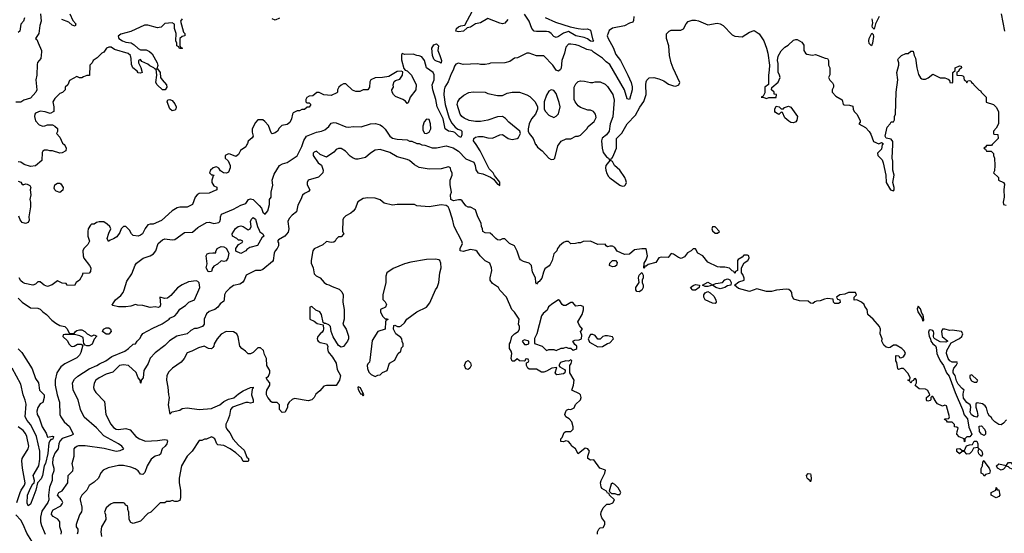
# Model space of a CAD drawing. Header units: inches. Extents: x 2380053 to 2584298, y 380219 to 546618.
# Tile 208 of 256: x 2468421 to 2476476, y 476817 to 481023. Entities that reach past the tile are written whole.
import ezdxf

# ---------------------------------------------------------------- set-up
doc = ezdxf.new("R2010")
doc.units = ezdxf.units.IN
doc.header["$MEASUREMENT"] = 0
for name, color, linetype in [('C4467', 7, 'Continuous'), ('C4468', 7, 'Continuous'), ('C4477', 7, 'Continuous'), ('C4478', 7, 'Continuous')]:
    doc.layers.add(name, color=color, linetype=linetype)

msp = doc.modelspace()

# ---------------------------------------------------------------- linework, layer by layer
at = {"layer": 'C4467', "color": 2}
for points, elevation in [([(2468784.4, 480000), (2468793.4, 479990), (2468800.7, 479970), (2468798.8, 479950), (2468770, 479933.2), (2468749.3, 479929.3), (2468688.4, 479948.4), (2468668.9, 479948.9), (2468650, 479955.3), (2468625.4, 479954.6), (2468610, 479946), (2468605.4, 479934.6), (2468602, 479870), (2468550, 479826), (2468510, 479821.2), (2468458, 479838), (2468430, 479855.3), (2468410, 479858)], 38), ([(2470000, 479808), (2469982, 479790), (2469974, 479770), (2469990, 479754), (2470000, 479752.2)], 42), ([(2470000, 479732.4), (2469992, 479710), (2469992, 479690), (2470000, 479677.6)], 42), ([(2468410, 479702), (2468430, 479692), (2468438, 479678), (2468450, 479671.3), (2468470, 479678), (2468483.1, 479676.9), (2468505.4, 479665.4), (2468511.3, 479650), (2468506, 479630), (2468511.3, 479590), (2468504.7, 479550), (2468511.1, 479528.9), (2468511.1, 479491.1), (2468494.8, 479410), (2468498, 479382), (2468490, 479362), (2468470, 479354), (2468442.7, 479362.7), (2468424.7, 479384.7), (2468413.6, 479413.6)], 38), ([(2470000, 479615.1), (2469970, 479602), (2469890, 479599), (2469872, 479590), (2469856, 479570), (2469834, 479510), (2469790, 479488.7), (2469730, 479488.7), (2469710, 479482), (2469670, 479458), (2469581, 479379), (2469514, 479350), (2469490, 479349), (2469470, 479342), (2469447.5, 479312.5), (2469424.7, 479270), (2469410, 479259), (2469390, 479249.3), (2469350, 479255.3), (2469335.3, 479270), (2469319.1, 479299.1), (2469290, 479329.2), (2469270, 479329), (2469251, 479310), (2469239.8, 479280.2), (2469216, 479244), (2469190, 479228.7), (2469161, 479219), (2469148, 479208), (2469138, 479230), (2469150, 479274), (2469168, 479310), (2469158, 479330), (2469138, 479350), (2469110, 479368), (2469071.6, 479368.4), (2469050, 479362), (2469030, 479348), (2469010, 479348), (2468999.6, 479340.4), (2468982, 479310), (2468978, 479290), (2468978, 479250), (2468991.6, 479208.4), (2468978.8, 479181.2), (2468944.7, 479150), (2468938.8, 479130), (2468940.7, 479090), (2468946.8, 479070), (2468992, 479010), (2469002, 478990), (2468999.6, 478960.4), (2468990, 478948), (2468934, 478946), (2468934, 478934), (2468911, 478889), (2468882, 478870), (2468870, 478846), (2468808.4, 478848.4), (2468802, 478862), (2468770, 478866), (2468730, 478886), (2468687.5, 478852.5), (2468650, 478839.3), (2468622, 478850), (2468590, 478875.3), (2468570, 478875.3), (2468550, 478858), (2468530, 478848.7), (2468463.1, 478863.1), (2468446, 478870), (2468430, 478886), (2468418, 478910)], 42), ([(2468759.3, 476810), (2468762.4, 476830), (2468750.6, 476870), (2468750.5, 476910.5), (2468732.8, 476932.8), (2468694.4, 476954.4), (2468682.8, 476970), (2468684, 476990), (2468696, 477010), (2468757.3, 477042.7), (2468770, 477058), (2468773.4, 477070), (2468764, 477090), (2468731.3, 477130), (2468742, 477150), (2468770, 477165.2), (2468814.8, 477230), (2468818, 477290), (2468856, 477330), (2468858.8, 477350), (2468851.3, 477390), (2468866.8, 477450), (2468867.3, 477510), (2468876.8, 477523.2), (2468888.4, 477531.6), (2468904.9, 477535.1), (2468955.8, 477535.8), (2469113.4, 477513.4), (2469210, 477489.3), (2469243.5, 477496.5), (2469272, 477510), (2469256, 477530), (2469231, 477550), (2469110, 477615.5), (2469050, 477680.7), (2468948.5, 477768.5), (2468918.8, 477830), (2468899.1, 477910), (2468859.1, 477990), (2468854, 478050), (2468870, 478079), (2468896.7, 478103.3), (2468990, 478162.7), (2469052, 478190), (2469073.7, 478206.3), (2469124.7, 478230), (2469174.9, 478265.1), (2469282, 478310), (2469312, 478330), (2469350, 478366), (2469370, 478368), (2469382, 478390), (2469406, 478414), (2469411.3, 478430), (2469430, 478454), (2469510, 478497.2), (2469587.7, 478532.3), (2469644.7, 478570), (2469650, 478578), (2469690, 478599), (2469710, 478619), (2469730, 478652.7), (2469778.7, 478681.3), (2469806, 478710), (2469851.3, 478730), (2469895.5, 478830), (2469888.6, 478868.6), (2469879.9, 478879.9), (2469864.4, 478884.4), (2469803.2, 478876.8), (2469749.1, 478850.9), (2469713.6, 478826.4), (2469656.5, 478763.5), (2469630, 478742.8), (2469610, 478738.8), (2469569.1, 478750.9), (2469572.9, 478687.1), (2469568.7, 478671.3), (2469554.6, 478665.4), (2469530, 478671), (2469490, 478666), (2469430, 478684), (2469386, 478686), (2469370, 478691.3), (2469330, 478678), (2469290, 478671), (2469230, 478671.3), (2469183.6, 478683.6), (2469174, 478690), (2469183.6, 478696.4), (2469204.7, 478730), (2469250, 478764), (2469267.3, 478790), (2469277.3, 478810), (2469298.5, 478881.5), (2469338, 478942), (2469365.8, 479014.2), (2469376, 479030), (2469431.3, 479070), (2469490, 479089.4), (2469515.3, 479104.7), (2469536.3, 479130), (2469554.8, 479190), (2469590, 479219.3), (2469610, 479229.3), (2469670, 479221.2), (2469690, 479224), (2469770, 479281.2), (2469836, 479284), (2469878, 479322), (2469950, 479361.2), (2469970, 479365.2), (2470000, 479356.8)], 46), ([(2470000, 478991.5), (2469998.8, 478990), (2469990, 478962), (2469970, 478957.2), (2469962, 478962), (2469946, 478990), (2469956, 479024), (2469948, 479090), (2469955.3, 479104.7), (2469970, 479112), (2470000, 479113.1)], 46), ([(2468410, 478742), (2468442, 478710), (2468510, 478664.7), (2468570, 478662), (2468590, 478652), (2468612, 478630), (2468642, 478610), (2468683.5, 478563.5), (2468716.9, 478536.9), (2468750, 478518), (2468792, 478510), (2468810, 478492), (2468822, 478462), (2468832.7, 478452.7), (2468867.3, 478452.7), (2468878, 478470), (2468890, 478478), (2468910, 478484.7), (2468930, 478484.7), (2468954, 478470), (2468974, 478450), (2469010, 478432), (2469030, 478442), (2469052, 478432), (2469030, 478406), (2469014.8, 478365.2), (2468990, 478353.2), (2468970, 478353.2), (2468958, 478358), (2468950, 478368), (2468946, 478366), (2468940.4, 478420.4), (2468914.6, 478434.6), (2468870, 478446), (2468790, 478446), (2468778, 478442), (2468774, 478430), (2468812, 478392), (2468822, 478370), (2468842, 478350), (2468850, 478346.8), (2468866, 478350), (2468893.6, 478366.4), (2468925.4, 478365.4), (2468938, 478358), (2468922.5, 478297.5), (2468910, 478275.3), (2468890, 478254), (2468790, 478204), (2468758.8, 478181.2), (2468726, 478130), (2468710.7, 478070), (2468710.8, 478030), (2468726.8, 477950), (2468746.8, 477890), (2468750.8, 477790), (2468758.8, 477770), (2468786, 477730), (2468830, 477691.3), (2468855.3, 477635.3), (2468862, 477630), (2468842, 477618), (2468770, 477593.3), (2468750, 477571.6), (2468741.6, 477550), (2468734.8, 477510), (2468710, 477472.7), (2468691.7, 477430), (2468688.9, 477390), (2468701.6, 477350), (2468700.5, 477330), (2468688, 477290), (2468687.3, 477250), (2468664.8, 477195.2), (2468657.4, 477130), (2468658.4, 477090), (2468650.5, 477070), (2468602, 476998), (2468590.4, 476950), (2468592.3, 476912.3), (2468600.4, 476880.4), (2468630.5, 476810)], 42), ([(2470000, 478643.7), (2469970, 478633.2), (2469950, 478614), (2469930.8, 478570), (2469931.3, 478530), (2469918, 478510), (2469870, 478495.3), (2469850, 478495.3), (2469821.4, 478478.6), (2469790, 478449.3), (2469707.9, 478432.1), (2469647.5, 478392.5), (2469610, 478355.3), (2469530, 478295.3), (2469487.9, 478252.1), (2469473.4, 478206.6), (2469438, 478150), (2469430.9, 478089.1), (2469414, 478070), (2469412.7, 478047.3), (2469408.9, 478048.9), (2469408, 478070), (2469389.3, 478089.3), (2469372.9, 478132.9), (2469311.3, 478191.3), (2469270, 478198), (2469238, 478190), (2469182, 478138), (2469130, 478119.3), (2469071.3, 478090), (2469044.7, 478070), (2469030, 478046), (2469026, 478010), (2469031.1, 477991.1), (2469044.7, 477970), (2469115.3, 477895.3), (2469126.8, 477790), (2469167.3, 477710), (2469190, 477682.8), (2469210, 477670.8), (2469230, 477667.7), (2469290, 477676), (2469325.4, 477665.4), (2469372, 477610), (2469402, 477590), (2469450, 477571), (2469550, 477576.3), (2469606, 477586), (2469623.6, 477583.6), (2469631.1, 477571.1), (2469626, 477550), (2469611, 477530), (2469586.8, 477510), (2469574.4, 477465.6), (2469562.8, 477457.2), (2469530, 477449.2), (2469495.9, 477424.1), (2469462.8, 477370), (2469445.4, 477314.6), (2469430, 477298), (2469410, 477302), (2469390, 477328.7), (2469364.7, 477344.7), (2469330, 477359), (2469270, 477373.2), (2469230, 477372.7), (2469145.4, 477354.6), (2469105.4, 477334.6), (2469086.4, 477313.6), (2469064.7, 477270), (2469030, 477235.3), (2468990.9, 477209.1), (2468971, 477170), (2468930.7, 477129.3), (2468916.9, 477103.1), (2468916, 477090), (2468930.7, 477030), (2468930.6, 477009.4), (2468926.8, 476993.2), (2468910.9, 476969.1), (2468882.8, 476890), (2468882.8, 476870), (2468896.3, 476850), (2468897.1, 476830), (2468890.5, 476810)], 50), ([(2470000, 478338.6), (2469990, 478328.7), (2469966, 478330), (2469930, 478348.7), (2469883.5, 478336.5), (2469830.7, 478309.3), (2469790, 478295.3), (2469766, 478250), (2469741.4, 478218.6), (2469670.6, 478169.4), (2469641.4, 478138.6), (2469626, 478110), (2469621, 478070), (2469633.7, 478013.7), (2469638, 477950), (2469644.7, 477930), (2469636, 477870), (2469650, 477794), (2469668.4, 477811.6), (2469730, 477826), (2469750, 477838), (2469790, 477844.7), (2469890, 477831.3), (2469990, 477838.8), (2470000, 477843.4)], 54), ([(2468410, 478328), (2468438, 478298), (2468523.7, 478163.7), (2468550, 478084.7), (2468576, 478050), (2468584.7, 477990), (2468621, 477950), (2468622.8, 477930), (2468610, 477888), (2468590, 477878), (2468570, 477848.7), (2468562, 477818), (2468564.2, 477790), (2468582, 477762), (2468604.6, 477690), (2468638, 477638), (2468650, 477604.7), (2468690, 477613), (2468698, 477610), (2468696, 477596), (2468690, 477586), (2468676, 477584), (2468670, 477578), (2468660.9, 477559.1), (2468651.5, 477470), (2468631.2, 477388.8), (2468621.3, 477370), (2468608.9, 477290), (2468596, 477264), (2468566, 477230), (2468553.4, 477170), (2468530, 477104), (2468510, 477055.3), (2468490, 477042), (2468483.6, 477063.6), (2468485.1, 477130), (2468510, 477187.7), (2468530, 477223), (2468539.3, 477230), (2468542.4, 477250), (2468531.2, 477290), (2468578.3, 477370), (2468584.9, 477424.9), (2468585.1, 477490), (2468558, 477610), (2468550, 477629.2), (2468510, 477709.4), (2468482, 477742), (2468465.6, 477770), (2468473.4, 477873.4), (2468466.5, 477906.5), (2468449.6, 477950), (2468430, 478038), (2468359.5, 478170)], 38), ([(2468399.3, 477070), (2468425.6, 477150), (2468434, 477170), (2468462, 477210), (2468467, 477230), (2468443.6, 477350), (2468439.5, 477410), (2468442.9, 477430), (2468491.8, 477510), (2468496.2, 477530), (2468480.4, 477610), (2468470, 477634.5), (2468450, 477658.4), (2468409.7, 477689.7)], 42), ([(2470000, 477601.6), (2469990, 477608), (2469950, 477588), (2469932.7, 477587.3), (2469910, 477578), (2469890, 477578), (2469832, 477490), (2469792, 477450), (2469746, 477370), (2469726, 477270), (2469726, 477230), (2469736, 477170), (2469736, 477110), (2469730, 477086), (2469710, 477078), (2469690, 477078), (2469670, 477086), (2469650, 477078), (2469623.6, 477076.4), (2469610, 477066), (2469570, 477066), (2469494, 476990), (2469470, 476978), (2469410, 476915.3), (2469350, 476898), (2469330, 476906), (2469318, 476930), (2469315.3, 476990), (2469307.3, 477012.7), (2469307.3, 477027.3), (2469302, 477042), (2469287.3, 477047.3), (2469282, 477062), (2469270, 477066), (2469190, 477066), (2469163.6, 477056.4), (2469130, 477026), (2469114, 476990), (2469122, 476970), (2469124.7, 476930), (2469091.3, 476870), (2469084.7, 476830), (2469091.3, 476790)], 54), ([(2468549, 476710), (2468478.7, 476818.7), (2468450, 476889), (2468430, 476925.2), (2468390, 476969)], 42)]:
    msp.add_lwpolyline(points, dxfattribs=dict(at, elevation=elevation))
for points, elevation in [([(2468750, 479608.3), (2468719.7, 479619.8), (2468709.7, 479629.7), (2468704.7, 479644.7), (2468709.7, 479670.3), (2468730, 479684.4), (2468750, 479684.9), (2468759.1, 479679.1), (2468776.5, 479650), (2468773.6, 479626.4)], 38), ([(2469130, 478449), (2469098, 478470), (2469108, 478490), (2469130, 478498.8), (2469150, 478498.8), (2469164.7, 478490), (2469170.7, 478470), (2469150, 478449.2)], 42)]:
    msp.add_lwpolyline(points, close=True, dxfattribs=dict(at, elevation=elevation))
at = {"layer": 'C4468', "color": 2}
for points, elevation in [([(2468591, 481070), (2468596, 481010), (2468584.9, 480975.1), (2468578.8, 480910), (2468552, 480870), (2468561, 480861), (2468573.7, 480833.7), (2468598.8, 480770), (2468599.1, 480759.1), (2468594, 480706), (2468566.8, 480673.2), (2468564, 480656), (2468560.5, 480570), (2468553.4, 480530), (2468560.7, 480450), (2468554, 480430), (2468510, 480381.2), (2468454.8, 480365.2), (2468430, 480348.7), (2468390, 480348)], 34), ([(2468462, 481038), (2468451.3, 481010), (2468430, 480986), (2468422, 480930), (2468410, 480918)], 30), ([(2469751.3, 481030), (2469738, 481010), (2469761, 480921), (2469771.3, 480910), (2469771.3, 480890), (2469750, 480886), (2469732, 480868), (2469732.7, 480812.7), (2469738, 480798), (2469752, 480790), (2469750, 480786), (2469728.4, 480788.4), (2469722, 480802), (2469708, 480810), (2469708, 480830), (2469698, 480850), (2469702, 480910), (2469688, 480950), (2469687.3, 480987.3), (2469670, 480998), (2469610, 480992.7), (2469577.3, 480962.7), (2469562, 480958), (2469550, 480957.2), (2469470, 480978), (2469443, 480977), (2469330, 480927), (2469250, 480905.2), (2469227.1, 480887.1), (2469231.3, 480870), (2469261, 480850), (2469290, 480838), (2469332.7, 480832.7), (2469358, 480818), (2469390, 480786), (2469410, 480776), (2469456.8, 480776.8), (2469483, 480763), (2469504, 480744), (2469547.3, 480670), (2469550.7, 480649.3), (2469542, 480622), (2469550, 480622), (2469570, 480592), (2469574, 480550), (2469586, 480530), (2469622.6, 480490), (2469624.9, 480470), (2469610.3, 480449.7), (2469589.7, 480449.7), (2469545.2, 480490), (2469534, 480510), (2469544, 480570), (2469538, 480618), (2469530, 480618), (2469518, 480630), (2469485.6, 480645.6), (2469470, 480659), (2469420.2, 480680.2), (2469410, 480698), (2469394, 480690), (2469394, 480670), (2469411.3, 480631.3), (2469422, 480590), (2469410, 480584), (2469390, 480589), (2469382, 480602), (2469348, 480630), (2469336.4, 480656.4), (2469334.6, 480705.4), (2469329, 480730), (2469310, 480745.2), (2469198, 480778), (2469170, 480797.2), (2469150, 480799), (2469132, 480790), (2469110, 480758), (2469094, 480750), (2469054, 480710), (2469022, 480690), (2469014, 480670), (2468994, 480650), (2468992.7, 480567.3), (2468970, 480566), (2468943.6, 480556.4), (2468930, 480546), (2468910, 480546), (2468890, 480558), (2468830, 480526), (2468814, 480490), (2468794, 480470), (2468794, 480450), (2468772.7, 480427.3), (2468750, 480418), (2468710, 480378), (2468692, 480350), (2468701, 480310), (2468702, 480270), (2468670, 480255.3), (2468630, 480268.7), (2468590, 480274), (2468550, 480258), (2468544.7, 480250), (2468542, 480230), (2468550, 480194), (2468582, 480162), (2468610, 480152), (2468627.3, 480152.7), (2468650, 480162), (2468690, 480162), (2468710, 480152), (2468730, 480132), (2468731.1, 480108.9), (2468722, 480090), (2468750, 480062), (2468772.8, 480012.8), (2468784.4, 480000)], 38), ([(2468831.3, 481070), (2468855.5, 481015.5), (2468881, 480990), (2468874, 480970), (2468850, 480979.3), (2468822.5, 481002.5), (2468765.1, 481025.1)], 34)]:
    msp.add_lwpolyline(points, dxfattribs=dict(at, elevation=elevation))
at = {"layer": 'C4468', "color": 2, "elevation": 38}
msp.add_lwpolyline([(2469670, 480276.9), (2469650, 480292.7), (2469627, 480350), (2469632.7, 480367.3), (2469650, 480370.4), (2469670, 480360.4), (2469690, 480335.5), (2469700.3, 480310), (2469698, 480290), (2469690, 480282)], close=True, dxfattribs=at)
at = {"layer": 'C4477', "color": 2}
for points, elevation in [([(2470000, 479356.8), (2470010, 479354), (2470050, 479362), (2470058, 479370), (2470064.7, 479390), (2470064.7, 479410), (2470072, 479430), (2470170, 479472.7), (2470230, 479505.2), (2470270, 479519), (2470292, 479550), (2470310, 479556), (2470331.2, 479551.2), (2470380.7, 479500.7), (2470398.4, 479478.4), (2470410, 479448), (2470430.5, 479429.5), (2470450, 479458), (2470466, 479510), (2470464.7, 479550), (2470478, 479570), (2470478, 479610), (2470490.8, 479669.2), (2470486.8, 479710), (2470503, 479757), (2470546, 479830), (2470570, 479844), (2470610, 479853.2), (2470690.4, 479909.6), (2470730, 479984), (2470734.7, 480000)], 46), ([(2470280.3, 480000), (2470270, 479982), (2470228, 479952), (2470210, 479918), (2470190, 479902), (2470143.1, 479923.1), (2470130, 479924), (2470101, 479910), (2470102.8, 479890), (2470127.7, 479867.7), (2470142.8, 479830), (2470142.8, 479810), (2470130, 479775.3), (2470114.4, 479765.6), (2470089.1, 479769.1), (2470064.7, 479784.7), (2470050, 479808), (2470030, 479818), (2470002, 479810), (2470000, 479808)], 42), ([(2476492.7, 477747.3), (2476470, 477718), (2476450, 477706), (2476430, 477708), (2476398, 477730), (2476378, 477750), (2476368.4, 477768.4), (2476355.3, 477775.3), (2476341.2, 477801.2), (2476330, 477846), (2476320.4, 477860.4), (2476296.4, 477876.4), (2476254, 477886), (2476243.6, 477876.4), (2476242, 477850), (2476254, 477814), (2476258, 477782), (2476250, 477768.7), (2476230, 477773.2), (2476206.6, 477786.6), (2476196, 477810), (2476202, 477850), (2476195.3, 477870), (2476169.6, 477889.6), (2476142.7, 477922.7), (2476138.4, 477950), (2476142, 477978), (2476148, 477990), (2476130, 478002), (2476098.9, 478038.9), (2476084.8, 478064.8), (2476073.2, 478110), (2476057.2, 478130), (2476057.2, 478150), (2476064, 478170), (2476082, 478190), (2476094, 478214), (2476090, 478218), (2476050, 478219), (2476030, 478228.7), (2476017.2, 478250), (2476004, 478290), (2476005.6, 478314.4), (2476042, 478378), (2476110, 478412), (2476128, 478430), (2476135.3, 478450), (2476126, 478470), (2476050, 478479.3), (2476030, 478477.2), (2475990, 478488.7), (2475970, 478488), (2475961, 478470), (2475967.7, 478427.7), (2476014, 478390), (2475998, 478382), (2475950, 478384), (2475908, 478410), (2475899, 478419), (2475896, 478430), (2475898.9, 478458.9), (2475897.2, 478470), (2475890, 478477.2), (2475870, 478484), (2475860.7, 478479.3), (2475856, 478464), (2475860.7, 478430), (2475872, 478410), (2475876, 478390), (2475891, 478370), (2475913.2, 478353.2), (2475919.3, 478339.3), (2475924, 478290), (2475930.8, 478270), (2475950.7, 478230), (2475979.1, 478190), (2476002.8, 478130), (2476025.2, 478105.2), (2476074, 477970), (2476134, 477830), (2476146.8, 477786.8), (2476175.9, 477755.9), (2476186.8, 477686.8), (2476210.8, 477629.2), (2476192.7, 477607.3), (2476170, 477606), (2476154, 477590), (2476154, 477570), (2476150, 477566), (2476146, 477590), (2476107.3, 477607.3), (2476088.4, 477628.4), (2476088.7, 477651.3), (2476098, 477678), (2476087.3, 477687.3), (2476068, 477690), (2476067.3, 477707.3), (2476050, 477726), (2476010, 477726), (2476002, 477742), (2475986, 477750), (2475990, 477754), (2476022, 477758), (2476026, 477770), (2476002, 477862), (2475990, 477866), (2475970, 477858), (2475930, 477878), (2475918, 477890), (2475890, 477938), (2475882, 477938), (2475874, 477930), (2475874, 477910), (2475870, 477906), (2475850, 477898), (2475843.1, 477903.1), (2475838, 477910), (2475838, 477930), (2475866, 477950), (2475850, 477986), (2475830, 477998), (2475780.4, 478000.4), (2475747.3, 478027.3), (2475758, 478050), (2475758, 478070), (2475750, 478086), (2475738, 478082), (2475732.7, 478067.3), (2475718, 478062), (2475710, 478046), (2475702, 478062), (2475686, 478070), (2475702, 478078), (2475706, 478090), (2475690, 478126), (2475650, 478168), (2475632.7, 478167.3), (2475610, 478158), (2475604.7, 478164.7), (2475596.4, 478216.4), (2475588, 478230), (2475588, 478270), (2475590, 478274), (2475611.6, 478271.6), (2475618, 478258), (2475630, 478254), (2475650, 478262), (2475668, 478290), (2475658, 478310), (2475638, 478330), (2475590, 478358), (2475570, 478358), (2475542, 478338), (2475530, 478335.3), (2475510, 478342), (2475490, 478358), (2475474, 478390), (2475477.2, 478410), (2475459, 478450), (2475462, 478490), (2475455.3, 478510), (2475404, 478570), (2475358, 478610), (2475354, 478650), (2475334, 478674), (2475328, 478690), (2475308, 478710), (2475290, 478719), (2475270, 478728), (2475247.3, 478727.3), (2475248, 478750), (2475266, 478770), (2475258, 478790), (2475202, 478790), (2475170, 478775.1), (2475131.1, 478768.9), (2475102, 478750), (2475110, 478734), (2475131.3, 478730), (2475132, 478708), (2475119.6, 478700.4), (2475090, 478698), (2475078, 478710), (2475075.3, 478735.3), (2475030, 478740.7), (2475004.2, 478735.8), (2474970, 478720.9), (2474940.7, 478719.3), (2474926.4, 478713.6), (2474910, 478698), (2474890, 478702), (2474870, 478719), (2474800.8, 478720.8), (2474753.6, 478733.6), (2474739, 478759), (2474737, 478790), (2474730, 478801.2), (2474712.8, 478812.8), (2474690, 478815.4), (2474611, 478809), (2474570, 478797.2), (2474530, 478797), (2474450, 478819.3), (2474390, 478797), (2474302, 478822), (2474268, 478850), (2474304.1, 478875.9), (2474348, 478890), (2474347.3, 478907.3), (2474336.4, 478936.4), (2474326, 478950), (2474326, 478990), (2474348.9, 479031.1), (2474378, 479050), (2474388, 479070), (2474386, 479090), (2474374.6, 479094.6), (2474346, 479094), (2474330, 479078), (2474299.6, 479060.4), (2474292, 479050), (2474294, 478970), (2474278, 478962), (2474270, 478946), (2474262, 478962), (2474250, 478966), (2474228.9, 478988.9), (2474190, 478997.2), (2474150, 478995.3), (2474130, 478999), (2474050, 479038), (2474009.1, 479089.1), (2473968, 479110), (2473950, 479146), (2473930, 479146), (2473914, 479130), (2473885.4, 479114.6), (2473858.8, 479081.2), (2473831.1, 479068.9), (2473810, 479075.3), (2473770, 479102), (2473750, 479108), (2473724.7, 479075.3), (2473670, 479079.3), (2473650, 479073.2), (2473626, 479034), (2473562.8, 479017.2), (2473546, 479006), (2473534, 479006), (2473530, 478986), (2473526, 478990), (2473528.7, 479030), (2473544.7, 479055.3), (2473557.2, 479090), (2473546, 479146), (2473510, 479148), (2473450, 479138), (2473410, 479102), (2473370, 479099), (2473310, 479128.7), (2473290, 479158), (2473270, 479168.7), (2473250, 479168.7), (2473230, 479162), (2473218, 479170), (2473210, 479186), (2473150, 479182), (2473090, 479208.7), (2473030, 479208), (2473010, 479195.3), (2472990, 479195.3), (2472969.1, 479189.1), (2472930, 479188.7), (2472910, 479208), (2472890, 479208), (2472870, 479198), (2472838, 479170), (2472822, 479150), (2472814, 479130), (2472790, 479106), (2472776, 479050), (2472762, 479018), (2472753.5, 479006.5), (2472718, 478982), (2472704.9, 478955.1), (2472693.3, 478906.7), (2472670, 478879), (2472662.8, 478877.2), (2472650, 478858), (2472644, 478870), (2472641.2, 478910), (2472615.5, 478955.5), (2472609, 479010), (2472590, 479029), (2472543.2, 479043.2), (2472517.2, 479057.2), (2472509.2, 479069.2), (2472490, 479128), (2472468, 479170), (2472428, 479190), (2472390, 479228), (2472370, 479228.7), (2472350, 479219), (2472330, 479221.2), (2472315.3, 479230), (2472290, 479259), (2472270, 479274), (2472230, 479278), (2472210, 479288), (2472208, 479310), (2472198, 479330), (2472196.4, 479356.4), (2472168, 479410), (2472150, 479466), (2472110, 479488), (2472090, 479488), (2472070, 479498), (2472040.4, 479540.4), (2472030, 479548), (2472010, 479548.7), (2471970, 479539.3), (2471949.2, 479550), (2471945.2, 479590), (2471953.2, 479610), (2471942, 479670), (2471942, 479710), (2471958, 479750), (2471958, 479770), (2471948.4, 479788.4), (2471946, 479810), (2471930, 479818), (2471870, 479802), (2471770, 479799), (2471690, 479814), (2471650, 479834), (2471609.3, 479869.3), (2471590, 479879), (2471510, 479899.3), (2471450, 479935.1), (2471370, 479961.2), (2471330, 479954), (2471290.7, 479929.3), (2471250, 479895.3), (2471190, 479882), (2471170, 479882), (2471149.1, 479889.1), (2471125.6, 479905.6), (2471085.6, 479945.6), (2471050, 479969), (2471030, 479968.7), (2471010, 479959), (2470990, 479938), (2470930, 479898), (2470878, 479918), (2470850, 479946), (2470830, 479938), (2470822, 479930), (2470822, 479910), (2470862, 479850), (2470891, 479831), (2470904.7, 479790), (2470902, 479770), (2470865.4, 479734.6), (2470782, 479710), (2470772, 479690), (2470772, 479670), (2470794, 479630), (2470783.6, 479616.4), (2470750, 479599), (2470734.4, 479585.6), (2470721, 479550), (2470695.3, 479504.7), (2470684.7, 479450), (2470650, 479422), (2470625.2, 479394.8), (2470614.8, 479370), (2470622.8, 479310), (2470618, 479282), (2470591.3, 479250), (2470539.8, 479220.2), (2470531, 479210), (2470537.1, 479197.1), (2470538.4, 479170), (2470528.2, 479150), (2470510.4, 479130), (2470503, 479110), (2470496, 479050), (2470490, 479042), (2470410, 478978), (2470390, 478968), (2470350, 478968), (2470274, 478930), (2470258, 478890), (2470244.7, 478870), (2470223.5, 478856.5), (2470170, 478846.6), (2470138, 478822), (2470108, 478792), (2470096, 478770), (2470094.8, 478730), (2470090, 478718), (2470062.5, 478697.5), (2470041, 478670), (2470018, 478650), (2470000, 478643.7)], 50), ([(2471706, 480000), (2471710, 479998), (2471736.4, 479996.4), (2471794.6, 479974.6), (2471830, 479974), (2471910, 479989), (2471966.8, 479973.2), (2472010, 479947.3), (2472070, 479884.5), (2472135.2, 479855.2), (2472147.6, 479830), (2472153.6, 479793.6), (2472169.6, 479769.6), (2472210, 479760.9), (2472273.6, 479733.6), (2472296.5, 479716.5), (2472330, 479675.3), (2472336.4, 479676.4), (2472350, 479666), (2472350, 479692), (2472306, 479746), (2472294.8, 479770), (2472262.3, 479802.3), (2472188.8, 479950), (2472154.5, 480000)], 46), ([(2472642.7, 480000), (2472658, 479978), (2472694, 479950), (2472749, 479890), (2472770, 479879), (2472790, 479882), (2472798, 479890), (2472824.7, 479990), (2472831.7, 480000)], 46), ([(2473182.3, 480000), (2473185.2, 479970), (2473195.3, 479935.3), (2473220.5, 479900.5), (2473238, 479890), (2473248.7, 479870), (2473217.2, 479830), (2473212.7, 479810), (2473215.1, 479790), (2473223.7, 479763.7), (2473238.6, 479738.6), (2473249.4, 479729.4), (2473330, 479669), (2473350, 479661.2), (2473370, 479662), (2473378, 479670), (2473384.7, 479690), (2473381, 479710), (2473370.8, 479730), (2473330.7, 479790), (2473287.3, 479830), (2473270, 479862), (2473254, 479870), (2473262, 479890), (2473270, 479895.3), (2473282, 479918), (2473302, 479970), (2473303, 480000)], 46), ([(2475477.6, 480000), (2475470, 479962), (2475438, 479930), (2475442, 479910), (2475475.5, 479875.5), (2475485.2, 479850), (2475506, 479750), (2475509, 479690), (2475544, 479630), (2475570, 479622), (2475574, 479630), (2475573.4, 479650), (2475564, 479690), (2475573.4, 479750), (2475563, 479790), (2475563.4, 479863.4), (2475559.1, 479890), (2475563.5, 480000)], 46), ([(2476376, 480000), (2476370, 479994), (2476330, 479994), (2476322, 479978), (2476308, 479970), (2476322, 479962), (2476330, 479946), (2476367.3, 479947.3), (2476388, 479928), (2476388, 479912), (2476395.3, 479890), (2476399, 479830), (2476395.3, 479784.7), (2476386, 479770), (2476428, 479730), (2476428.9, 479708.9), (2476468.9, 479688.9), (2476477.2, 479677.2), (2476472.7, 479630), (2476474, 479570), (2476466, 479530), (2476469.2, 479509.2), (2476490, 479505.2)], 46), ([(2470000, 479752.2), (2470012, 479750), (2470002, 479738), (2470000, 479732.4)], 42), ([(2470000, 479677.6), (2470010, 479662), (2470032.7, 479652.7), (2470034, 479630), (2470000, 479615.1)], 42), ([(2473148.7, 476810), (2473148.7, 476830), (2473158, 476850), (2473170, 476862), (2473194, 476866), (2473208, 476890), (2473208, 476910), (2473184.7, 476944.7), (2473175.3, 476970), (2473178, 476990), (2473194.6, 477025.4), (2473225.2, 477054.8), (2473250, 477056), (2473274, 477066), (2473288, 477090), (2473246, 477130), (2473242, 477142), (2473230, 477146), (2473222, 477162), (2473184.4, 477184.4), (2473176.9, 477196.9), (2473171.6, 477230), (2473177.6, 477250), (2473208.7, 477308.7), (2473214.6, 477334.6), (2473168, 477350), (2473118, 477418), (2473090, 477415.3), (2473069.4, 477429.4), (2473068.7, 477450), (2473082, 477490), (2473070, 477508), (2473046, 477514), (2472988.7, 477468.7), (2472968, 477510), (2472938, 477530), (2472928, 477550), (2472910, 477568), (2472890, 477575.3), (2472870, 477566), (2472849, 477570), (2472848.7, 477590), (2472859, 477601), (2472876.4, 477643.6), (2472890, 477651.3), (2472930, 477652), (2472948, 477670), (2472948, 477690), (2472938, 477730), (2472915.5, 477755.5), (2472888, 477770), (2472882, 477790), (2472890, 477814), (2472895.3, 477824.7), (2472910, 477834), (2472930, 477832), (2472956.5, 477843.5), (2472968.7, 477871.3), (2473009, 477910), (2473014, 477930), (2473009, 477950), (2472999.5, 477959.5), (2472938, 477990), (2472952.7, 478030), (2472957.2, 478070), (2472922, 478130), (2472922, 478190), (2472932.9, 478207.1), (2472938, 478230), (2472930, 478238), (2472912, 478228), (2472888.9, 478228.9), (2472844.9, 478215.1), (2472831, 478190), (2472839.8, 478179.8), (2472878.5, 478158.5), (2472882.8, 478150), (2472881, 478130), (2472870, 478122.7), (2472815.3, 478115.3), (2472802, 478130), (2472814.6, 478174.6), (2472774, 478170), (2472730, 478143.7), (2472710, 478137.2), (2472690, 478137.2), (2472650, 478162), (2472590, 478162), (2472578, 478170), (2472568, 478192), (2472566, 478214), (2472582, 478218), (2472586, 478230), (2472582, 478242), (2472570, 478246), (2472558, 478242), (2472554, 478226), (2472550, 478226), (2472508.7, 478228.7), (2472490, 478246), (2472470, 478226), (2472450, 478226), (2472442, 478250), (2472448, 478290), (2472442, 478310), (2472428.7, 478330), (2472428, 478370), (2472436.4, 478383.6), (2472448, 478430), (2472468, 478450), (2472498, 478470), (2472508.7, 478490), (2472508.7, 478510), (2472502, 478530), (2472508, 478570), (2472470, 478628), (2472448, 478650), (2472404, 478750), (2472350, 478808), (2472338, 478830), (2472290, 478862), (2472269.3, 478889.3), (2472269.3, 478910), (2472284, 478970), (2472282, 478990), (2472268.4, 479028.4), (2472230, 479048.7), (2472188, 479090), (2472164.7, 479124.7), (2472152.5, 479132.5), (2472110, 479141.2), (2472050, 479124.5), (2472025.2, 479130), (2472025.1, 479150), (2472042.9, 479190), (2472039.5, 479210), (2471975.1, 479330), (2471962, 479390), (2471934.4, 479474.4), (2471925.6, 479490), (2471910, 479502), (2471870, 479505.7), (2471770, 479491.8), (2471670, 479499), (2471650, 479508.7), (2471510, 479509), (2471470, 479505.2), (2471402, 479522), (2471368.9, 479548.9), (2471330, 479561.2), (2471270, 479564), (2471230, 479559), (2471187.5, 479532.5), (2471164.5, 479475.5), (2471150, 479455.3), (2471130, 479438), (2471090, 479418), (2471070, 479398), (2471065.4, 479385.4), (2471062, 479290), (2471072, 479270), (2471070, 479266), (2471050, 479246), (2471030, 479246), (2471010, 479226), (2471002, 479210), (2470990, 479202), (2470970, 479199), (2470930, 479208), (2470899.8, 479180.2), (2470830, 479148), (2470818, 479130), (2470806, 479050), (2470806.8, 479030), (2470820.7, 478990), (2470830, 478942), (2470846.4, 478926.4), (2470878, 478910), (2470911.3, 478870), (2470930, 478856), (2470951.1, 478851.1), (2470976.9, 478836.9), (2471035.2, 478815.2), (2471055.5, 478795.5), (2471066.8, 478770), (2471064.7, 478710), (2471076, 478650), (2471076, 478570), (2471064.7, 478530), (2471091.3, 478490), (2471110.8, 478430.8), (2471111, 478410), (2471102, 478390), (2471070, 478346), (2471050, 478342), (2471030, 478355.3), (2470986.6, 478426.6), (2470969.5, 478469.5), (2470964, 478510), (2470950, 478524), (2470925.4, 478534.6), (2470914.6, 478534.6), (2470904.7, 478544.7), (2470890, 478608), (2470875.3, 478630), (2470844.7, 478644.7), (2470810, 478674), (2470794, 478670), (2470794, 478570), (2470830, 478554), (2470854.8, 478534.8), (2470903.6, 478523.6), (2470907.7, 478490), (2470903.4, 478476.6), (2470896.7, 478463.3), (2470878, 478450), (2470861, 478430), (2470856, 478410), (2470858, 478398), (2470862, 478390), (2470878.8, 478378.8), (2470932, 478370), (2470941, 478350), (2470938.8, 478330), (2470944, 478304), (2470979.8, 478259.8), (2471010.5, 478210.5), (2471018, 478158), (2471046, 478110), (2471038, 478070), (2471010, 478028), (2470930, 478028.7), (2470910, 478022), (2470875.9, 477984.1), (2470843.4, 477956.6), (2470830.5, 477929.5), (2470810.4, 477909.6), (2470782.5, 477902.5), (2470670, 477921.2), (2470650, 477913.2), (2470624.7, 477890), (2470611.3, 477870), (2470611.1, 477848.9), (2470592, 477810), (2470567.3, 477807.3), (2470546, 477830), (2470546, 477870), (2470527.3, 477887.3), (2470488, 477888), (2470475.3, 477895.3), (2470468, 477910), (2470450, 477928), (2470441.2, 477950), (2470439, 477970), (2470444, 477990), (2470468, 478030), (2470468, 478050), (2470448, 478070), (2470438, 478090), (2470455.3, 478104.7), (2470468, 478130), (2470468.7, 478150), (2470444, 478190), (2470439, 478250), (2470422.7, 478282.7), (2470415.1, 478315.1), (2470390, 478335.3), (2470370, 478335.3), (2470330, 478298), (2470310, 478288), (2470290, 478286), (2470268, 478310), (2470238, 478330), (2470222, 478350), (2470207.3, 478427.3), (2470198, 478450), (2470170, 478468), (2470111.6, 478468.4), (2470070, 478448.7), (2470036, 478410), (2470011.3, 478370), (2470010.7, 478349.3), (2470000, 478338.6)], 54), ([(2470000, 479113.1), (2470026, 479114), (2470026, 479126), (2470038, 479150), (2470070, 479164.7), (2470090, 479162), (2470110, 479152), (2470132, 479110), (2470124.7, 479070), (2470110, 479048.7), (2470090, 479042), (2470070, 479048.7), (2470039.9, 479020.1), (2470010, 479004), (2470000, 478991.5)], 46), ([(2470000, 477843.4), (2470058, 477870), (2470090, 477896), (2470130, 477916), (2470173.6, 477926.4), (2470210, 477958), (2470250, 477984.7), (2470310, 478012), (2470330, 478014), (2470330, 478006), (2470322, 477998), (2470318, 477950), (2470331.3, 477910), (2470330.9, 477889.1), (2470310, 477882), (2470290, 477888.7), (2470270, 477888.7), (2470162, 477850), (2470144.7, 477830), (2470136.9, 477783.1), (2470122, 477738), (2470107.3, 477710), (2470108.1, 477688.1), (2470116, 477670), (2470139.3, 477639.3), (2470168.3, 477588.3), (2470210, 477538), (2470257.3, 477497.3), (2470279.6, 477439.6), (2470292, 477430), (2470294, 477410), (2470290, 477406), (2470250, 477406), (2470234.6, 477434.6), (2470190, 477475.3), (2470142, 477510), (2470090, 477536), (2470042.7, 477542.7), (2470035.3, 477550), (2470018, 477590), (2470000, 477601.6)], 54)]:
    msp.add_lwpolyline(points, dxfattribs=dict(at, elevation=elevation))
for points, elevation in [([(2470230, 479109), (2470188.9, 479128.9), (2470188.7, 479148.7), (2470210, 479182), (2470242, 479198), (2470246, 479210), (2470230, 479218), (2470210, 479218), (2470198, 479230), (2470162, 479250), (2470159, 479270), (2470186, 479314), (2470209.6, 479330.4), (2470230, 479336.3), (2470250.5, 479330.5), (2470290, 479301), (2470308, 479310), (2470314, 479330), (2470309.2, 479370.8), (2470318, 479390), (2470330, 479402), (2470351, 479390), (2470366, 479330), (2470379.8, 479299.8), (2470387.1, 479287.1), (2470411, 479270), (2470418, 479250), (2470402.8, 479237.2), (2470365.4, 479174.6), (2470303.6, 479156.4), (2470279.6, 479140.4), (2470272, 479130)], 46), ([(2474110, 479326), (2474090, 479326), (2474082, 479310), (2474090, 479294), (2474110, 479274), (2474130, 479274), (2474146, 479290)], 50), ([(2471823.2, 479063.2), (2471750, 479060.7), (2471621.3, 479038.7), (2471570, 479022.9), (2471475.5, 478984.5), (2471424.7, 478950), (2471416.9, 478923.1), (2471416, 478870), (2471390.8, 478770), (2471391.3, 478731.3), (2471410, 478712), (2471422, 478690), (2471414, 478670), (2471374, 478650), (2471374, 478630), (2471390, 478594), (2471410, 478574), (2471430, 478574), (2471434, 478566), (2471418, 478562), (2471414, 478550), (2471411.1, 478488.9), (2471351.6, 478468.4), (2471303.5, 478396.5), (2471286, 478234), (2471282, 478218), (2471270, 478206), (2471264.7, 478190), (2471265.4, 478165.4), (2471276.9, 478136.9), (2471296.9, 478116.9), (2471330, 478102), (2471350, 478112), (2471370, 478114), (2471390, 478134), (2471428.4, 478151.6), (2471446, 478210), (2471490, 478234), (2471506, 478270), (2471518, 478290), (2471538, 478310), (2471544.7, 478335.3), (2471558, 478350), (2471558, 478370), (2471548.9, 478388.9), (2471548, 478410), (2471540.4, 478420.4), (2471498, 478450), (2471478, 478490), (2471482, 478518), (2471490, 478522), (2471511.6, 478511.6), (2471530, 478511.3), (2471543.1, 478516.9), (2471570, 478542), (2471588.9, 478571.1), (2471669.3, 478630.7), (2471748, 478670), (2471776.4, 478703.6), (2471822, 478810), (2471835.3, 478830), (2471848.7, 478870), (2471859, 478950), (2471869, 478990), (2471865.2, 479030), (2471857.2, 479050), (2471850, 479056)], 58), ([(2473270, 478998), (2473246, 479010), (2473248, 479030), (2473270, 479051.3), (2473294, 479050), (2473310, 479034), (2473302, 479010), (2473290, 479002)], 50), ([(2473490, 478795.3), (2473470, 478798), (2473462, 478810), (2473462, 478830), (2473488.7, 478870), (2473484, 478910), (2473488.7, 478930), (2473510, 478954), (2473522, 478930), (2473522, 478910), (2473512, 478890), (2473512, 478870), (2473522, 478850), (2473522, 478830), (2473510, 478809)], 50), ([(2473927, 478807), (2473909, 478830), (2473930, 478846.8), (2473950, 478854.8), (2473982, 478850), (2473978.8, 478830), (2473950, 478809.4)], 50), ([(2474150, 478818), (2474115.3, 478830), (2474090, 478849), (2474050, 478837.2), (2474030, 478839), (2474006, 478850), (2474050, 478874), (2474090, 478852), (2474116, 478864), (2474170, 478872), (2474190, 478892), (2474210, 478902), (2474219.6, 478899.6), (2474230, 478894), (2474241, 478870), (2474238, 478850), (2474210, 478842.7), (2474190, 478829.3)], 50), ([(2474110, 478699.3), (2474090, 478700.5), (2474029.5, 478730), (2474018.7, 478750), (2474018.7, 478770), (2474030, 478787.7), (2474050, 478796), (2474070, 478785.3), (2474098.5, 478758.5), (2474115.3, 478730), (2474118, 478710)], 50), ([(2472830, 478728), (2472781.4, 478698.6), (2472747.9, 478672.1), (2472735.3, 478644.7), (2472703.5, 478616.5), (2472690, 478598), (2472651, 478450), (2472632.7, 478412.7), (2472632.7, 478372.7), (2472694, 478350), (2472730, 478314), (2472750, 478322), (2472790, 478322), (2472810, 478314), (2472850, 478332), (2472870, 478332), (2472890, 478342), (2472910, 478334), (2472930, 478334), (2472950, 478318), (2472970, 478324.7), (2472978, 478330), (2472978, 478350), (2472963.1, 478363.1), (2472946, 478390), (2472962, 478398), (2472998, 478402), (2473018, 478410), (2473020.4, 478440.4), (2473008, 478470), (2473026, 478490), (2473000.2, 478520.2), (2472988, 478550), (2473022, 478610), (2473032.9, 478647.1), (2473033.2, 478670), (2473030, 478675.3), (2473010, 478682), (2472970, 478678), (2472947.3, 478707.3), (2472930, 478708), (2472890, 478684), (2472870, 478682), (2472858, 478690), (2472840.4, 478720.4)], 54), ([(2475770, 478678), (2475763.5, 478656.5), (2475767.3, 478630), (2475801, 478581), (2475810, 478554), (2475818, 478562), (2475816, 478590), (2475810, 478608), (2475800.2, 478620.2), (2475790, 478655.3)], 50), ([(2473110, 478446), (2473090, 478446), (2473072, 478410), (2473083.5, 478383.5), (2473150, 478344.9), (2473190, 478346), (2473229.1, 478370.9), (2473250, 478378), (2473278, 478410), (2473270, 478426), (2473230, 478435.3), (2473210, 478435.3), (2473191.6, 478428.4), (2473170, 478408), (2473150, 478408), (2473130, 478438)], 54), ([(2472550, 478402), (2472532, 478390), (2472550, 478362), (2472570, 478362), (2472586, 478370), (2472586, 478390)], 54), ([(2472090, 478159.3), (2472070, 478164), (2472059.3, 478190), (2472070, 478222), (2472090, 478231.3), (2472110, 478212), (2472114, 478190), (2472102.8, 478170)], 54), ([(2476210, 478115.3), (2476194, 478110), (2476194, 478090), (2476206, 478066), (2476230, 478054), (2476250, 478054), (2476258, 478070), (2476254, 478074)], 50), ([(2471190, 478015.3), (2471186.8, 478010), (2471190, 477994), (2471202.8, 477970), (2471210, 477958), (2471218, 477958), (2471230, 477942), (2471235.3, 477950), (2471210, 478008)], 58), ([(2476310, 477619), (2476289.6, 477629.6), (2476273.2, 477650), (2476270, 477694), (2476290, 477698), (2476314.8, 477670), (2476322.8, 477650), (2476322, 477638), (2476321, 477630)], 50), ([(2476170, 477466), (2476150, 477486), (2476130, 477486), (2476110, 477468), (2476088.4, 477488.4), (2476088, 477510), (2476111.6, 477511.6), (2476130, 477494), (2476150, 477494), (2476167.3, 477532.7), (2476190, 477542), (2476215.3, 477544.7), (2476228, 477572), (2476250, 477571), (2476258.8, 477550), (2476259.6, 477520.4), (2476224.7, 477515.3), (2476210, 477486), (2476190, 477468)], 50), ([(2476290, 477446), (2476268.4, 477468.4), (2476262, 477490), (2476266, 477506), (2476262, 477518), (2476290.8, 477490), (2476296, 477464)], 50), ([(2476310, 477286), (2476302, 477302), (2476286, 477310), (2476287.3, 477347.3), (2476298, 477370), (2476300.4, 477399.6), (2476310, 477414), (2476316, 477396), (2476350.8, 477350), (2476358.8, 477330), (2476354.4, 477305.6), (2476322, 477298)], 50), ([(2476550, 477341.2), (2476535.3, 477344.7), (2476522, 477350), (2476510, 477362), (2476490, 477368), (2476470, 477342), (2476450, 477334), (2476421.2, 477350), (2476412.7, 477370), (2476430, 477384.9), (2476490, 477372), (2476510, 477398), (2476530, 477398), (2476570, 477348.7)], 50), ([(2474890, 477238), (2474886.8, 477246.8), (2474870, 477259.3), (2474864.2, 477270), (2474858.4, 477290), (2474870, 477307.3), (2474890, 477302.8), (2474894.1, 477294.1), (2474896.2, 477263.8)], 50), ([(2473270, 477228), (2473261, 477219), (2473242, 477162), (2473262, 477142), (2473290, 477142), (2473310, 477134), (2473330, 477134), (2473338, 477150), (2473318, 477190), (2473290, 477218)], 54), ([(2476410, 477108), (2476368, 477130), (2476368.7, 477150), (2476406, 477170), (2476408, 477192), (2476414, 477186), (2476414, 477174), (2476430, 477172), (2476438, 477130), (2476430, 477118)], 50)]:
    msp.add_lwpolyline(points, close=True, dxfattribs=dict(at, elevation=elevation))
at = {"layer": 'C4478', "color": 2}
for points, elevation in [([(2472414.9, 481025.1), (2472390, 480994.5), (2472370, 480989.6), (2472350, 480993.6), (2472250, 481032), (2472190, 480997.6), (2472150, 480989.4), (2472110, 480962.7), (2472082.8, 480957.2), (2472050.5, 480929.5), (2472010, 480924.5), (2471988.7, 480930), (2471993.2, 480950), (2472010, 480964), (2472030, 480973.4), (2472062, 480978), (2472124.2, 481095.8)], 38), ([(2473444.7, 481050), (2473443.6, 481016.4), (2473438, 481002), (2473410, 480995.3), (2473367.7, 480972.3), (2473270, 480954), (2473244.5, 480935.5), (2473226.8, 480890), (2473234.8, 480870), (2473275.6, 480795.6), (2473299, 480739), (2473334.9, 480690), (2473397.1, 480570), (2473422, 480510), (2473432.3, 480472.3), (2473432.4, 480450), (2473410, 480368.7), (2473390, 480375.3), (2473369.6, 480450), (2473250, 480656), (2473218.9, 480678.9), (2473190, 480708.7), (2473116, 480756), (2473102, 480770), (2473060.2, 480780.2), (2472998, 480810), (2472970, 480817.2), (2472930, 480824), (2472910, 480822), (2472890, 480798), (2472878.8, 480750), (2472857.3, 480690), (2472850, 480626), (2472846, 480614), (2472830, 480602), (2472810, 480609), (2472781.2, 480650), (2472710, 480728), (2472650, 480728), (2472590, 480748), (2472570, 480748), (2472494, 480710), (2472470, 480708), (2472430, 480682), (2472390, 480668.7), (2472272.7, 480667.3), (2472259.6, 480660.4), (2472230, 480655.3), (2472190, 480655.3), (2472170, 480662), (2472050, 480655.3), (2472010, 480668), (2471990, 480658), (2471976.9, 480643.1), (2471967.7, 480610), (2471950, 480579), (2471925.1, 480514.9), (2471899.5, 480470), (2471894, 480450), (2471892, 480408), (2471902.6, 480330), (2471935.6, 480215.6), (2471956.7, 480176.7), (2471982.5, 480142.5), (2472006.4, 480126.4), (2472030, 480118.8), (2472038.8, 480110), (2472039.1, 480080.9), (2472030, 480058), (2472010, 480068.7), (2471980.2, 480100.2), (2471966, 480106), (2471928.7, 480110), (2471902.7, 480130), (2471884.2, 480210), (2471837.4, 480310), (2471825.1, 480370), (2471799.6, 480450), (2471794.5, 480490), (2471811.9, 480531.9), (2471811.8, 480571.8), (2471804, 480590), (2471749, 480630), (2471733.2, 480690), (2471710, 480718), (2471690, 480728), (2471670, 480728.7), (2471640.4, 480740.4), (2471570, 480738), (2471550, 480746), (2471544.7, 480735.3), (2471545.4, 480694.6), (2471564.7, 480624.7), (2471574, 480610), (2471590, 480604.7), (2471626.8, 480570), (2471664.9, 480490), (2471663, 480450), (2471616.3, 480390), (2471598, 480342), (2471590, 480338), (2471576, 480356), (2471555.3, 480370), (2471495.3, 480395.3), (2471479.3, 480410), (2471469.3, 480430), (2471466, 480450), (2471479, 480470), (2471477.2, 480490), (2471483.7, 480516.3), (2471495.1, 480524.9), (2471530, 480535.5), (2471552.3, 480570), (2471555.3, 480595.3), (2471542, 480602), (2471510, 480597.6), (2471442, 480558), (2471388.9, 480548.9), (2471330, 480548), (2471294, 480530), (2471285.4, 480514.6), (2471282, 480470), (2471270, 480448), (2471230, 480448), (2471203.6, 480436.4), (2471170, 480435.3), (2471144.7, 480444.7), (2471090, 480498), (2471070, 480498), (2471050, 480488), (2471032, 480470), (2471022, 480450), (2471022, 480430), (2471016.9, 480423.1), (2470970, 480402), (2470910, 480408), (2470870, 480428), (2470852.7, 480427.3), (2470819.6, 480400.4), (2470790, 480398), (2470770, 480386), (2470762, 480370), (2470762, 480350), (2470770, 480342), (2470790, 480342), (2470802, 480330), (2470790, 480308), (2470772.7, 480307.3), (2470750, 480288.7), (2470730, 480288), (2470710, 480278), (2470690, 480278), (2470659.6, 480260.4), (2470652, 480250), (2470644.7, 480210), (2470630, 480182), (2470610, 480165.2), (2470564.5, 480155.5), (2470544.5, 480135.5), (2470530.7, 480109.3), (2470510, 480095.3), (2470488, 480088), (2470478, 480098), (2470456.5, 480156.5), (2470428, 480190), (2470410, 480202), (2470370, 480202), (2470350, 480182), (2470322.8, 480130), (2470322, 480102), (2470331.3, 480068.7), (2470323.6, 480056.4), (2470291, 480029), (2470286, 480010), (2470280.3, 480000)], 42), ([(2470545.4, 481034.6), (2470510, 481018), (2470488, 481030)], 38), ([(2472720, 481040), (2472803.7, 481003.7), (2472925.5, 480965.5), (2472990, 480950.4), (2473030, 480945.5), (2473067.3, 480947.3), (2473090, 480938), (2473106, 480866), (2473114.8, 480850), (2473110, 480844), (2473090, 480846.6), (2473066.2, 480866.2), (2473038.3, 480878.3), (2472970, 480892), (2472910, 480927.3), (2472870, 480913), (2472830, 480885.1), (2472810, 480877), (2472790, 480886), (2472769.7, 480909.7), (2472750, 480922.4), (2472730, 480926.6), (2472650, 480926), (2472630, 480929.6), (2472611.1, 480951.1), (2472588.5, 481010), (2472550, 481067.8)], 38), ([(2473303, 480000), (2473304.7, 480050), (2473346, 480094), (2473391, 480170), (2473459.8, 480240.2), (2473493.7, 480306.3), (2473527.5, 480352.5), (2473546.8, 480410), (2473542.8, 480490), (2473546.4, 480513.6), (2473551.1, 480528.9), (2473570, 480548), (2473610, 480548.7), (2473650, 480539), (2473690, 480522), (2473730, 480495.3), (2473770, 480482), (2473790, 480478), (2473814, 480490), (2473822, 480510), (2473767.1, 480627.1), (2473750.8, 480670), (2473736, 480730), (2473731.3, 480810), (2473712, 480870), (2473712.7, 480907.3), (2473734, 480930), (2473750, 480938), (2473830, 480938), (2473851.1, 480948.9), (2473872, 480990), (2473890, 481008), (2473922, 481018), (2473950, 481019), (2473974.6, 481014.6), (2474050, 480982), (2474126, 480994), (2474150, 480989), (2474174.8, 480974.8), (2474250, 480899), (2474270, 480889.2), (2474330, 480884), (2474390, 480922), (2474430, 480935.3), (2474470, 480908.7), (2474509, 480850), (2474529.3, 480789.3), (2474541.2, 480750), (2474554, 480650), (2474553.2, 480610), (2474546, 480570), (2474548, 480492), (2474518, 480470), (2474516.4, 480423.6), (2474502, 480398), (2474486, 480390), (2474490, 480388), (2474507.3, 480387.3), (2474530, 480378), (2474550, 480386), (2474610, 480386), (2474612, 480410), (2474594, 480414), (2474592, 480430), (2474572, 480450), (2474572.7, 480467.3), (2474627.1, 480512.9), (2474641, 480550), (2474638, 480570), (2474626, 480594), (2474625.4, 480665.4), (2474621, 480690), (2474625.4, 480725.4), (2474650, 480768.7), (2474681.4, 480798.6), (2474706.4, 480813.6), (2474750, 480855.3), (2474770, 480862), (2474780.4, 480860.4), (2474820.4, 480840.4), (2474834.6, 480814.6), (2474836, 480770), (2474849.3, 480749.3), (2474861.2, 480741.2), (2474906.8, 480733.2), (2474930, 480738), (2475010, 480708), (2475030, 480706), (2475038, 480690), (2475038, 480650), (2475048, 480630), (2475047.3, 480572.7), (2475038, 480550), (2475047.3, 480527.3), (2475070, 480506), (2475078, 480490), (2475078, 480470), (2475068, 480450), (2475068.4, 480428.4), (2475096.4, 480396.4), (2475150, 480366), (2475158, 480330), (2475164.7, 480324.7), (2475210, 480322), (2475235.3, 480315.3), (2475238, 480290), (2475248, 480270), (2475268, 480250), (2475296.4, 480196.4), (2475296.4, 480183.6), (2475286, 480170), (2475340.4, 480140.4), (2475370, 480108), (2475384.7, 480084.7), (2475405.2, 480025.2), (2475450, 480006), (2475470, 480018), (2475486, 480010), (2475478, 480002), (2475477.6, 480000)], 46), ([(2475451.7, 481048.3), (2475421, 480990), (2475410, 480946), (2475398, 480958), (2475395.3, 480970), (2475401.2, 480998.8), (2475395.1, 481030)], 42), ([(2476479.3, 480930), (2476452, 481070)], 42), ([(2475563.5, 480000), (2475564.5, 480024.5), (2475550, 480046), (2475510, 480052), (2475501, 480070), (2475516.9, 480143.1), (2475542, 480170), (2475550, 480186), (2475570, 480186), (2475576.9, 480203.1), (2475578, 480230), (2475584.7, 480250), (2475590.8, 480430), (2475606, 480530), (2475596, 480590), (2475611.6, 480651.6), (2475612, 480670), (2475605.4, 480694.6), (2475610, 480706), (2475634, 480730), (2475670, 480746), (2475690, 480746), (2475710, 480766), (2475730, 480766), (2475738, 480730), (2475748.4, 480708.4), (2475759, 480630), (2475773.6, 480573.6), (2475790, 480548), (2475800.2, 480540.2), (2475810, 480535.3), (2475830, 480535.3), (2475854, 480546), (2475890, 480578), (2475950, 480548), (2475988.4, 480548.4), (2476016.4, 480536.4), (2476027.3, 480527.3), (2476028.9, 480508.9), (2476050, 480506), (2476054, 480510), (2476054, 480590), (2476074, 480606), (2476074, 480630), (2476110, 480646), (2476122, 480642), (2476126, 480630), (2476107.3, 480612.7), (2476102, 480598), (2476086, 480594), (2476086, 480570), (2476127.3, 480567.3), (2476142, 480562), (2476146, 480530), (2476162, 480522), (2476170, 480506), (2476178, 480522), (2476190, 480526), (2476202, 480522), (2476206, 480510), (2476222, 480502), (2476226, 480490), (2476270, 480446), (2476282, 480442), (2476286, 480430), (2476326, 480390), (2476327.3, 480347.3), (2476386, 480330), (2476410, 480306), (2476428, 480270), (2476428, 480170), (2476410, 480134), (2476388, 480110), (2476388, 480090), (2476390, 480086), (2476422, 480082), (2476426, 480050), (2476376, 480000)], 46), ([(2472831.7, 480000), (2472851.6, 480028.4), (2472892.7, 480047.3), (2472930, 480048), (2472970, 480068), (2472991.1, 480068.9), (2473010, 480078), (2473062, 480130), (2473071.6, 480148.4), (2473122, 480190), (2473136.9, 480223.1), (2473132, 480250), (2473114, 480270), (2473090, 480282), (2473070, 480282), (2473010, 480304.7), (2472990, 480318), (2472964.7, 480350), (2472956, 480370), (2472956, 480470), (2472970, 480498), (2472990, 480518), (2473010, 480522), (2473040.4, 480520.4), (2473090, 480508.7), (2473110, 480508.7), (2473130, 480515.3), (2473170, 480514), (2473210, 480494), (2473230, 480475.3), (2473274, 480410), (2473284.7, 480364.7), (2473272.5, 480227.5), (2473252.3, 480170), (2473242, 480110), (2473220.2, 480079.8), (2473186, 480054), (2473179.3, 480030), (2473182.3, 480000)], 46), ([(2472154.5, 480000), (2472134, 480030), (2472136, 480050), (2472150, 480061.2), (2472173.7, 480066.3), (2472210, 480066.6), (2472250, 480056), (2472290, 480053.2), (2472350, 480079), (2472370, 480082), (2472418, 480050), (2472450, 480041.2), (2472490.6, 480049.4), (2472502, 480058), (2472518, 480090), (2472511.3, 480110), (2472423.5, 480183.5), (2472394.4, 480214.4), (2472370, 480231), (2472330, 480226.8), (2472250, 480200.5), (2472190, 480190.6), (2472150, 480190.6), (2472098.5, 480198.5), (2472056.8, 480216.8), (2472038, 480230), (2472024.7, 480250), (2472001, 480330), (2472006, 480350), (2472022.5, 480377.5), (2472053.7, 480406.3), (2472094.4, 480425.6), (2472130, 480433.2), (2472230, 480429), (2472250, 480419), (2472330, 480402), (2472370, 480402), (2472410, 480422), (2472451.1, 480428.9), (2472508.9, 480428.9), (2472568.9, 480408.9), (2472593.6, 480393.6), (2472638, 480350), (2472658, 480310), (2472658, 480290), (2472642, 480250), (2472608.7, 480210), (2472589, 480170), (2472582, 480130), (2472582, 480110), (2472588.7, 480090), (2472621.2, 480050), (2472641.6, 480001.6), (2472642.7, 480000)], 46), ([(2470734.7, 480000), (2470744.9, 480035.1), (2470766.8, 480070), (2470850, 480102), (2470890.6, 480109.4), (2470918.5, 480121.5), (2470950.7, 480149.3), (2470970, 480175.3), (2470990, 480182), (2471010, 480179), (2471090, 480145.2), (2471110, 480142), (2471151.1, 480148.9), (2471213.7, 480146.3), (2471290, 480169.2), (2471332.9, 480172.9), (2471370, 480162), (2471389.1, 480149.1), (2471410, 480128), (2471449, 480070), (2471470, 480054), (2471510, 480044), (2471590, 480038), (2471610, 480028.7), (2471630, 480028), (2471670, 480008.7), (2471690, 480008), (2471706, 480000)], 46)]:
    msp.add_lwpolyline(points, dxfattribs=dict(at, elevation=elevation))
for points, elevation in [([(2475390, 480808.7), (2475370, 480828.7), (2475367, 480850), (2475369.6, 480870.4), (2475392, 480912), (2475402, 480902), (2475404.7, 480884.7), (2475397.3, 480830)], 42), ([(2471870, 480668), (2471856.4, 480676.4), (2471830, 480682.7), (2471821.2, 480690), (2471810, 480701.2), (2471797, 480730), (2471792.7, 480790), (2471810, 480817.3), (2471830, 480826), (2471846, 480810), (2471840.7, 480770), (2471859.1, 480730), (2471870.7, 480690)], 38), ([(2472770, 480448), (2472750, 480438), (2472730, 480406), (2472711.3, 480350), (2472711.3, 480290), (2472722, 480270), (2472750, 480242), (2472790, 480222), (2472810, 480232), (2472828.9, 480251.1), (2472841.2, 480310), (2472834.6, 480345.4), (2472810, 480418), (2472790, 480442)], 46), ([(2474750, 480179), (2474730, 480182), (2474712.7, 480192.7), (2474680.2, 480220.2), (2474662, 480262), (2474650, 480266), (2474630, 480248), (2474603.1, 480263.1), (2474598, 480270), (2474598, 480290), (2474610, 480314), (2474634, 480310), (2474650, 480294), (2474670, 480294), (2474676.4, 480303.6), (2474710, 480316), (2474730, 480306.8), (2474782.8, 480230), (2474778.8, 480201.2), (2474770, 480188)], 46), ([(2471750, 480208), (2471730, 480186), (2471718, 480150), (2471719.6, 480119.6), (2471732.7, 480092.7), (2471750, 480092), (2471770, 480102), (2471784, 480130), (2471782, 480170), (2471770, 480206)], 46)]:
    msp.add_lwpolyline(points, close=True, dxfattribs=dict(at, elevation=elevation))

doc.saveas('drawing.dxf')
